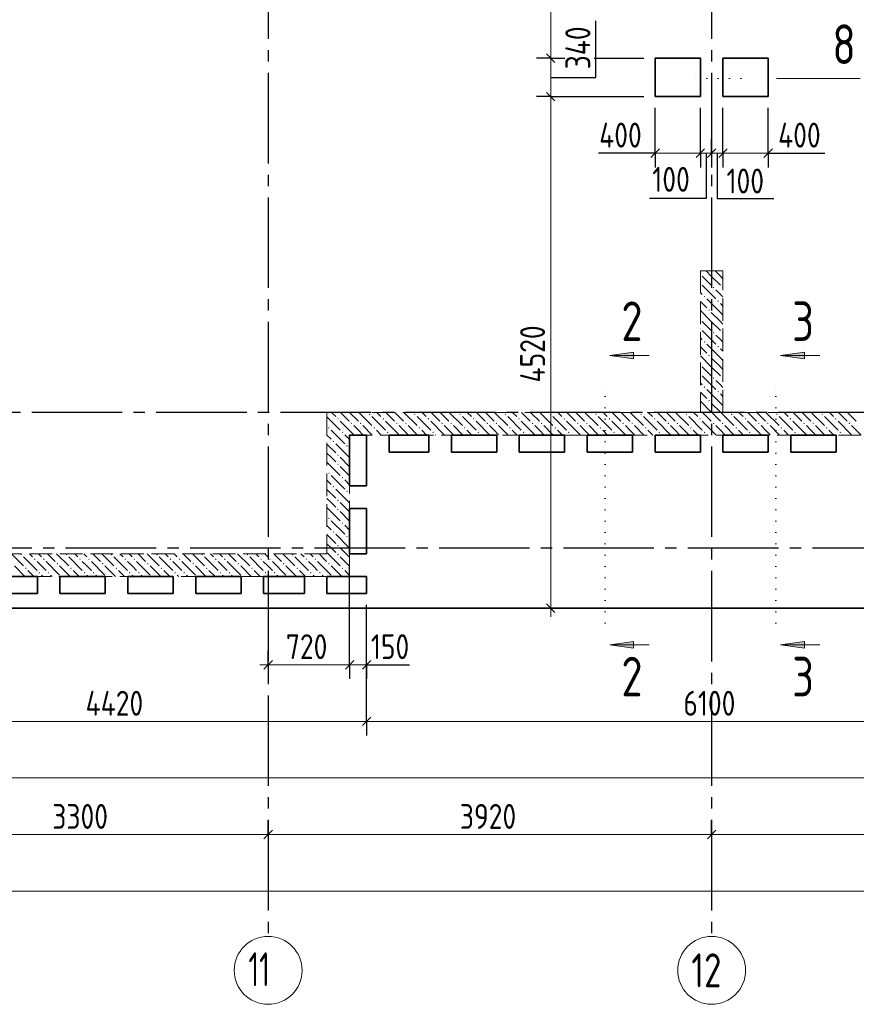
# Model space of a CAD drawing. Header units: millimetres. Extents: x 0 to 61017, y 0 to 42000.
# Tile 4 of 28: x 11604 to 18999, y 16370 to 25070. Entities that reach past the tile are written whole.
import ezdxf

# ---------------------------------------------------------------- set-up
doc = ezdxf.new("R2010")
doc.units = ezdxf.units.MM
for name, pattern in [('______2', [270, 200, -70]), ('______5', [1100, 800, -100, 100, -100]), ('______9', [100, 0, -100])]:
    doc.linetypes.add(name, pattern=pattern)
for name, color, linetype, lineweight in [('Standard', 7, 'Continuous', 25), ('Оси', 40, '______5', 18), ('Размерная выноска', 7, 'Continuous', 13), ('Узлы символ', 7, 'Continuous', 25)]:
    doc.layers.add(name, color=color, linetype=linetype, lineweight=lineweight)
doc.layers.add('ЖБ Перекрытие верхний уровень', color=7, linetype='Continuous', lineweight=25, true_color=0xe0e0ff)
doc.layers.add('ЖБ Стена верхний уровень', color=7, linetype='Continuous', lineweight=25, true_color=0x006e00)
doc.styles.add('GOST 2.304-81', font='txt')
doc.styles.add('ISOCPEUR', font='txt')

msp = doc.modelspace()

# ---------------------------------------------------------------- hatches: boundary and pattern name
at = {"layer": 'ЖБ Стена верхний уровень', "linetype": 'Continuous', "lineweight": 18, "transparency": 33554687}
for points in [[(17620, 22826.6), (17623.4, 22823.1), (17620, 22819.7)], [(17620, 22746.6), (17623.4, 22743.1), (17620, 22739.7)], [(17730.5, 22703.1), (17737, 22709.6), (17743.5, 22703.1), (17737, 22696.6)], [(17810.5, 22703.1), (17816.9, 22709.6), (17820, 22706.6), (17820, 22699.7), (17816.9, 22696.6)], [(17650.5, 22623.1), (17657, 22629.6), (17663.5, 22623.1), (17657, 22616.6)], [(17770.5, 22583.1), (17777, 22589.6), (17783.5, 22583.1), (17777, 22576.6)], [(17690.5, 22503.1), (17697, 22509.6), (17703.4, 22503.1), (17697, 22496.6)], [(17620, 22426.6), (17623.4, 22423.1), (17620, 22419.7)], [(17620, 22346.6), (17623.4, 22343.1), (17620, 22339.7)], [(17730.5, 22303.1), (17737, 22309.6), (17743.5, 22303.1), (17737, 22296.6)], [(17810.5, 22303.1), (17816.9, 22309.6), (17820, 22306.6), (17820, 22299.7), (17816.9, 22296.6)], [(17650.5, 22223.1), (17657, 22229.6), (17663.5, 22223.1), (17657, 22216.6)], [(17770.5, 22183.1), (17777, 22189.6), (17783.5, 22183.1), (17777, 22176.6)], [(17690.5, 22103.1), (17697, 22109.6), (17703.4, 22103.1), (17697, 22096.6)], [(17620, 22026.6), (17623.4, 22023.1), (17620, 22019.7)], [(17620, 21946.6), (17623.4, 21943.1), (17620, 21939.7)], [(17730.5, 21903.1), (17737, 21909.6), (17743.5, 21903.1), (17737, 21896.6)], [(17810.5, 21903.1), (17816.9, 21909.6), (17820, 21906.6), (17820, 21899.7), (17816.9, 21896.6)], [(17650.5, 21823.1), (17657, 21829.6), (17663.5, 21823.1), (17657, 21816.6)], [(17770.5, 21783.1), (17777, 21789.6), (17783.5, 21783.1), (17777, 21776.6)], [(17690.5, 21703.1), (17697, 21709.6), (17703.4, 21703.1), (17697, 21696.6)], [(14690.5, 21583.1), (14697, 21589.6), (14703.4, 21583.1), (14697, 21576.6)], [(15090.5, 21583.1), (15097, 21589.6), (15103.4, 21583.1), (15097, 21576.6)], [(15490.5, 21583.1), (15497, 21589.6), (15503.4, 21583.1), (15497, 21576.6)], [(15890.5, 21583.1), (15897, 21589.6), (15903.4, 21583.1), (15897, 21576.6)], [(16290.5, 21583.1), (16297, 21589.6), (16303.4, 21583.1), (16297, 21576.6)], [(16690.5, 21583.1), (16697, 21589.6), (16703.4, 21583.1), (16697, 21576.6)], [(17090.5, 21583.1), (17097, 21589.6), (17103.4, 21583.1), (17097, 21576.6)], [(17490.5, 21583.1), (17497, 21589.6), (17503.4, 21583.1), (17497, 21576.6)], [(17620, 21626.6), (17623.4, 21623.1), (17620, 21619.7)], [(17890.5, 21583.1), (17897, 21589.6), (17903.4, 21583.1), (17897, 21576.6)], [(18290.5, 21583.1), (18297, 21589.6), (18303.4, 21583.1), (18297, 21576.6)], [(18690.5, 21583.1), (18697, 21589.6), (18703.4, 21583.1), (18697, 21576.6)], [(14410.5, 21543.1), (14416.9, 21549.6), (14423.4, 21543.1), (14416.9, 21536.6)], [(14530.5, 21503.1), (14537, 21509.6), (14543.5, 21503.1), (14537, 21496.6)], [(14610.5, 21503.1), (14616.9, 21509.6), (14623.4, 21503.1), (14616.9, 21496.6)], [(14810.5, 21543.1), (14816.9, 21549.6), (14823.4, 21543.1), (14816.9, 21536.6)], [(14930.5, 21503.1), (14937, 21509.6), (14943.5, 21503.1), (14937, 21496.6)], [(15010.5, 21503.1), (15016.9, 21509.6), (15023.4, 21503.1), (15016.9, 21496.6)], [(15210.5, 21543.1), (15216.9, 21549.6), (15223.4, 21543.1), (15216.9, 21536.6)], [(15330.5, 21503.1), (15337, 21509.6), (15343.5, 21503.1), (15337, 21496.6)], [(15410.5, 21503.1), (15416.9, 21509.6), (15423.4, 21503.1), (15416.9, 21496.6)], [(15610.5, 21543.1), (15616.9, 21549.6), (15623.4, 21543.1), (15616.9, 21536.6)], [(15730.5, 21503.1), (15737, 21509.6), (15743.5, 21503.1), (15737, 21496.6)], [(15810.5, 21503.1), (15816.9, 21509.6), (15823.4, 21503.1), (15816.9, 21496.6)], [(16010.5, 21543.1), (16016.9, 21549.6), (16023.4, 21543.1), (16016.9, 21536.6)], [(16130.5, 21503.1), (16137, 21509.6), (16143.5, 21503.1), (16137, 21496.6)], [(16210.5, 21503.1), (16216.9, 21509.6), (16223.4, 21503.1), (16216.9, 21496.6)], [(16410.5, 21543.1), (16416.9, 21549.6), (16423.4, 21543.1), (16416.9, 21536.6)], [(16530.5, 21503.1), (16537, 21509.6), (16543.5, 21503.1), (16537, 21496.6)], [(16610.5, 21503.1), (16616.9, 21509.6), (16623.4, 21503.1), (16616.9, 21496.6)], [(16810.5, 21543.1), (16816.9, 21549.6), (16823.4, 21543.1), (16816.9, 21536.6)], [(16930.5, 21503.1), (16937, 21509.6), (16943.5, 21503.1), (16937, 21496.6)], [(17010.5, 21503.1), (17016.9, 21509.6), (17023.4, 21503.1), (17016.9, 21496.6)], [(17210.5, 21543.1), (17216.9, 21549.6), (17223.4, 21543.1), (17216.9, 21536.6)], [(17330.5, 21503.1), (17337, 21509.6), (17343.5, 21503.1), (17337, 21496.6)], [(17410.5, 21503.1), (17416.9, 21509.6), (17423.4, 21503.1), (17416.9, 21496.6)], [(17610.5, 21543.1), (17616.9, 21549.6), (17623.4, 21543.1), (17616.9, 21536.6)], [(17730.5, 21503.1), (17737, 21509.6), (17743.5, 21503.1), (17737, 21496.6)], [(17810.5, 21503.1), (17816.9, 21509.6), (17823.4, 21503.1), (17816.9, 21496.6)], [(18010.5, 21543.1), (18016.9, 21549.6), (18023.4, 21543.1), (18016.9, 21536.6)], [(18130.5, 21503.1), (18137, 21509.6), (18143.5, 21503.1), (18137, 21496.6)], [(18210.5, 21503.1), (18216.9, 21509.6), (18223.4, 21503.1), (18216.9, 21496.6)], [(18410.5, 21543.1), (18416.9, 21549.6), (18423.4, 21543.1), (18416.9, 21536.6)], [(18530.5, 21503.1), (18537, 21509.6), (18543.5, 21503.1), (18537, 21496.6)], [(18610.5, 21503.1), (18616.9, 21509.6), (18623.4, 21503.1), (18616.9, 21496.6)], [(18810.5, 21543.1), (18816.9, 21549.6), (18823.4, 21543.1), (18816.9, 21536.6)], [(18930.5, 21503.1), (18937, 21509.6), (18943.5, 21503.1), (18937, 21496.6)], [(14330.5, 21463.1), (14337, 21469.6), (14343.5, 21463.1), (14337, 21456.6)], [(14450.5, 21423.1), (14457, 21429.6), (14463.5, 21423.1), (14457, 21416.6)], [(14730.5, 21463.1), (14737, 21469.6), (14743.5, 21463.1), (14737, 21456.6)], [(14850.5, 21423.1), (14857, 21429.6), (14863.5, 21423.1), (14857, 21416.6)], [(15130.5, 21463.1), (15137, 21469.6), (15143.5, 21463.1), (15137, 21456.6)], [(15250.5, 21423.1), (15257, 21429.6), (15263.5, 21423.1), (15257, 21416.6)], [(15530.5, 21463.1), (15537, 21469.6), (15543.5, 21463.1), (15537, 21456.6)], [(15650.5, 21423.1), (15657, 21429.6), (15663.5, 21423.1), (15657, 21416.6)], [(15930.5, 21463.1), (15937, 21469.6), (15943.5, 21463.1), (15937, 21456.6)], [(16050.5, 21423.1), (16057, 21429.6), (16063.5, 21423.1), (16057, 21416.6)], [(16330.5, 21463.1), (16337, 21469.6), (16343.5, 21463.1), (16337, 21456.6)], [(16450.5, 21423.1), (16457, 21429.6), (16463.5, 21423.1), (16457, 21416.6)], [(16730.5, 21463.1), (16737, 21469.6), (16743.5, 21463.1), (16737, 21456.6)], [(16850.5, 21423.1), (16857, 21429.6), (16863.5, 21423.1), (16857, 21416.6)], [(17130.5, 21463.1), (17137, 21469.6), (17143.5, 21463.1), (17137, 21456.6)], [(17250.5, 21423.1), (17257, 21429.6), (17263.5, 21423.1), (17257, 21416.6)], [(17530.5, 21463.1), (17537, 21469.6), (17543.5, 21463.1), (17537, 21456.6)], [(17650.5, 21423.1), (17657, 21429.6), (17663.5, 21423.1), (17657, 21416.6)], [(17930.5, 21463.1), (17937, 21469.6), (17943.5, 21463.1), (17937, 21456.6)], [(18050.5, 21423.1), (18057, 21429.6), (18063.5, 21423.1), (18057, 21416.6)], [(18330.5, 21463.1), (18337, 21469.6), (18343.5, 21463.1), (18337, 21456.6)], [(18450.5, 21423.1), (18457, 21429.6), (18463.5, 21423.1), (18457, 21416.6)], [(18730.5, 21463.1), (18737, 21469.6), (18743.5, 21463.1), (18737, 21456.6)], [(18850.5, 21423.1), (18857, 21429.6), (18863.5, 21423.1), (18857, 21416.6)], [(14370.5, 21343.1), (14377, 21349.6), (14383.5, 21343.1), (14377, 21336.6)], [(14410.5, 21223.1), (14416.9, 21229.6), (14423.4, 21223.1), (14416.9, 21216.6)], [(14490.5, 21303.1), (14497, 21309.6), (14503.4, 21303.1), (14497, 21296.6)], [(14410.5, 21143.1), (14416.9, 21149.6), (14423.4, 21143.1), (14416.9, 21136.6)], [(14330.5, 21063.1), (14337, 21069.6), (14343.5, 21063.1), (14337, 21056.6)], [(14450.5, 21023.1), (14457, 21029.6), (14463.5, 21023.1), (14457, 21016.6)], [(14370.5, 20943.1), (14377, 20949.6), (14383.5, 20943.1), (14377, 20936.6)], [(14490.5, 20903.1), (14497, 20909.6), (14503.4, 20903.1), (14497, 20896.6)], [(14410.5, 20823.1), (14416.9, 20829.6), (14423.4, 20823.1), (14416.9, 20816.6)], [(14410.5, 20743.1), (14416.9, 20749.6), (14423.4, 20743.1), (14416.9, 20736.6)], [(14330.5, 20663.1), (14337, 20669.6), (14343.5, 20663.1), (14337, 20656.6)], [(14450.5, 20623.1), (14457, 20629.6), (14463.5, 20623.1), (14457, 20616.6)], [(14370.5, 20543.1), (14377, 20549.6), (14383.5, 20543.1), (14377, 20536.6)], [(14490.5, 20503.1), (14497, 20509.6), (14503.4, 20503.1), (14497, 20496.6)], [(14410.5, 20423.1), (14416.9, 20429.6), (14423.4, 20423.1), (14416.9, 20416.6)], [(11610.5, 20343.1), (11616.9, 20349.6), (11623.4, 20343.1), (11616.9, 20336.6)], [(11730.5, 20303.1), (11737, 20309.6), (11743.5, 20303.1), (11737, 20296.6)], [(11810.5, 20303.1), (11816.9, 20309.6), (11823.4, 20303.1), (11816.9, 20296.6)], [(12010.5, 20343.1), (12016.9, 20349.6), (12023.4, 20343.1), (12016.9, 20336.6)], [(12130.5, 20303.1), (12137, 20309.6), (12143.5, 20303.1), (12137, 20296.6)], [(12210.5, 20303.1), (12216.9, 20309.6), (12223.4, 20303.1), (12216.9, 20296.6)], [(12410.5, 20343.1), (12416.9, 20349.6), (12423.4, 20343.1), (12416.9, 20336.6)], [(12530.5, 20303.1), (12537, 20309.6), (12543.5, 20303.1), (12537, 20296.6)], [(12610.5, 20303.1), (12616.9, 20309.6), (12623.4, 20303.1), (12616.9, 20296.6)], [(12810.5, 20343.1), (12816.9, 20349.6), (12823.4, 20343.1), (12816.9, 20336.6)], [(12930.5, 20303.1), (12937, 20309.6), (12943.5, 20303.1), (12937, 20296.6)], [(13010.5, 20303.1), (13016.9, 20309.6), (13023.4, 20303.1), (13016.9, 20296.6)], [(13210.5, 20343.1), (13216.9, 20349.6), (13223.4, 20343.1), (13216.9, 20336.6)], [(13330.5, 20303.1), (13337, 20309.6), (13343.5, 20303.1), (13337, 20296.6)], [(13410.5, 20303.1), (13416.9, 20309.6), (13423.4, 20303.1), (13416.9, 20296.6)], [(13610.5, 20343.1), (13616.9, 20349.6), (13623.4, 20343.1), (13616.9, 20336.6)], [(13730.5, 20303.1), (13737, 20309.6), (13743.5, 20303.1), (13737, 20296.6)], [(13810.5, 20303.1), (13816.9, 20309.6), (13823.4, 20303.1), (13816.9, 20296.6)], [(14010.5, 20343.1), (14016.9, 20349.6), (14023.4, 20343.1), (14016.9, 20336.6)], [(14130.5, 20303.1), (14137, 20309.6), (14143.5, 20303.1), (14137, 20296.6)], [(14210.5, 20303.1), (14216.9, 20309.6), (14223.4, 20303.1), (14216.9, 20296.6)], [(14410.5, 20343.1), (14416.9, 20349.6), (14423.4, 20343.1), (14416.9, 20336.6)], [(11650.5, 20223.1), (11657, 20229.6), (11663.5, 20223.1), (11657, 20216.6)], [(11770.5, 20183.1), (11777, 20189.6), (11783.5, 20183.1), (11777, 20176.6)], [(11850.5, 20183.1), (11857, 20189.6), (11863.5, 20183.1), (11857, 20176.6)], [(11930.5, 20263.1), (11937, 20269.6), (11943.5, 20263.1), (11937, 20256.6)], [(12050.5, 20223.1), (12057, 20229.6), (12063.5, 20223.1), (12057, 20216.6)], [(12170.5, 20183.1), (12177, 20189.6), (12183.5, 20183.1), (12177, 20176.6)], [(12250.5, 20183.1), (12257, 20189.6), (12263.5, 20183.1), (12257, 20176.6)], [(12330.5, 20263.1), (12337, 20269.6), (12343.5, 20263.1), (12337, 20256.6)], [(12450.5, 20223.1), (12457, 20229.6), (12463.5, 20223.1), (12457, 20216.6)], [(12570.5, 20183.1), (12577, 20189.6), (12583.5, 20183.1), (12577, 20176.6)], [(12650.5, 20183.1), (12657, 20189.6), (12663.5, 20183.1), (12657, 20176.6)], [(12730.5, 20263.1), (12737, 20269.6), (12743.5, 20263.1), (12737, 20256.6)], [(12850.5, 20223.1), (12857, 20229.6), (12863.5, 20223.1), (12857, 20216.6)], [(12970.5, 20183.1), (12977, 20189.6), (12983.5, 20183.1), (12977, 20176.6)], [(13050.5, 20183.1), (13057, 20189.6), (13063.5, 20183.1), (13057, 20176.6)], [(13130.5, 20263.1), (13137, 20269.6), (13143.5, 20263.1), (13137, 20256.6)], [(13250.5, 20223.1), (13257, 20229.6), (13263.5, 20223.1), (13257, 20216.6)], [(13370.5, 20183.1), (13377, 20189.6), (13383.5, 20183.1), (13377, 20176.6)], [(13450.5, 20183.1), (13457, 20189.6), (13463.5, 20183.1), (13457, 20176.6)], [(13530.5, 20263.1), (13537, 20269.6), (13543.5, 20263.1), (13537, 20256.6)], [(13650.5, 20223.1), (13657, 20229.6), (13663.5, 20223.1), (13657, 20216.6)], [(13770.5, 20183.1), (13777, 20189.6), (13783.5, 20183.1), (13777, 20176.6)], [(13850.5, 20183.1), (13857, 20189.6), (13863.5, 20183.1), (13857, 20176.6)], [(13930.5, 20263.1), (13937, 20269.6), (13943.5, 20263.1), (13937, 20256.6)], [(14050.5, 20223.1), (14057, 20229.6), (14063.5, 20223.1), (14057, 20216.6)], [(14170.5, 20183.1), (14177, 20189.6), (14183.5, 20183.1), (14177, 20176.6)], [(14250.5, 20183.1), (14257, 20189.6), (14263.5, 20183.1), (14257, 20176.6)], [(14330.5, 20263.1), (14337, 20269.6), (14343.5, 20263.1), (14337, 20256.6)], [(14450.5, 20223.1), (14457, 20229.6), (14463.5, 20223.1), (14457, 20216.6)]]:
    msp.add_hatch(color=7, dxfattribs=at).paths.add_polyline_path(points, flags=16)
at = {"layer": 'Узлы символ', "linetype": 'Continuous', "lineweight": 13, "transparency": 33554687}
for points in [[(17029.6, 22072.2), (16819.6, 22102.2), (17029.6, 22132.2)], [(18539.6, 22072.2), (18329.6, 22102.2), (18539.6, 22132.2)], [(17029.6, 19515.4), (16819.6, 19545.4), (17029.6, 19575.4)], [(18539.6, 19515.4), (18329.6, 19545.4), (18539.6, 19575.4)]]:
    msp.add_hatch(color=7, dxfattribs=at).paths.add_polyline_path(points, flags=16)

# ---------------------------------------------------------------- linework, layer by layer
at = {"layer": 'Standard', "color": 7, "linetype": 'Continuous', "lineweight": 13, "transparency": 33554687}
for p, q in [((16297.2, 27100), (16297.2, 24730)), ((16297.2, 24730), (16297.2, 24390)), ((16297.2, 24390), (16297.2, 19870)), ((17220, 23890), (17145, 23890)), ((17220, 23890), (17620, 23890)), ((17620, 23890), (17720, 23890)), ((17720, 23890), (17820, 23890)), ((17820, 23890), (18220, 23890)), ((18220, 23890), (18295, 23890)), ((16297.2, 19870), (16297.2, 19795)), ((13800, 19370), (13725, 19370)), ((14520, 19370), (13800, 19370)), ((14670, 19370), (14520, 19370)), ((14670, 19370), (14745, 19370)), ((10250, 18870), (14670, 18870)), ((14670, 18870), (20770, 18870)), ((7100, 18370), (49710, 18370)), ((10500, 17870), (13800, 17870)), ((13800, 17870), (17720, 17870)), ((17720, 17870), (21640, 17870)), ((49280, 17370), (7200, 17370))]:
    msp.add_line(p, q, dxfattribs=at)
at = {"layer": 'Standard', "color": 251, "linetype": 'Continuous', "lineweight": -3, "true_color": 0x656565, "transparency": 33554687}
for p, q in [((16297.2, 24730), (16172.2, 24730)), ((16297.2, 24730), (16422.2, 24730)), ((16297.2, 24730), (16395.3, 24730)), ((16680.2, 24730), (17120, 24730)), ((16297.2, 24390), (16172.2, 24390)), ((16297.2, 24390), (16422.2, 24390)), ((16297.2, 24390), (17120, 24390)), ((17220, 23890), (17220, 24015)), ((17620, 23890), (17620, 24015)), ((17720, 23890), (17720, 24015)), ((17820, 23890), (17820, 24015)), ((18220, 23890), (18220, 24015)), ((17220, 23890), (17220, 23765)), ((17620, 23890), (17620, 23765)), ((17720, 23890), (17720, 23765)), ((17720, 23890), (17720, 23890)), ((17820, 23890), (17820, 23765)), ((18220, 23890), (18220, 23765)), ((16297.2, 19870), (16172.2, 19870)), ((16297.2, 19870), (16422.2, 19870)), ((16297.2, 19870), (16297.2, 19870)), ((13800, 19370), (13800, 19495)), ((14520, 19370), (14520, 19495)), ((14670, 19370), (14670, 19495)), ((13800, 19370), (13800, 19245)), ((13800, 19370), (13800, 19370)), ((14520, 19370), (14520, 19245)), ((14670, 19370), (14670, 19245)), ((14670, 18870), (14670, 18995)), ((14670, 18870), (14670, 18745)), ((13800, 17870), (13800, 17995)), ((17720, 17870), (17720, 17995)), ((13800, 17870), (13800, 17745)), ((13800, 17870), (13800, 17417.8)), ((17720, 17870), (17720, 17745)), ((17720, 17870), (17720, 17417.8))]:
    msp.add_line(p, q, dxfattribs=at)
at = {"layer": 'Standard', "color": 7, "linetype": 'Continuous', "lineweight": 25, "transparency": 33554687}
for p, q in [((16259.7, 24767.5), (16334.7, 24692.5)), ((16259.7, 24427.5), (16334.7, 24352.5)), ((17182.5, 23852.5), (17257.5, 23927.5)), ((17582.5, 23852.5), (17657.5, 23927.5)), ((17682.5, 23852.5), (17757.5, 23927.5)), ((17782.5, 23852.5), (17857.5, 23927.5)), ((18182.5, 23852.5), (18257.5, 23927.5)), ((16259.7, 19907.5), (16334.7, 19832.5)), ((13837.5, 19407.5), (13762.5, 19332.5)), ((14557.5, 19407.5), (14482.5, 19332.5)), ((14707.5, 19407.5), (14632.5, 19332.5)), ((14632.5, 18832.5), (14707.5, 18907.5)), ((13762.5, 17832.5), (13837.5, 17907.5)), ((17682.5, 17832.5), (17757.5, 17907.5))]:
    msp.add_line(p, q, dxfattribs=at)
at = {"layer": 'Standard', "color": 251, "linetype": 'Continuous', "lineweight": -3, "true_color": 0x656565, "transparency": 33554687}
for points in [[(17220, 23890), (17220, 23907), (17220, 23907), (17220, 24130.3), (17220, 24130.3), (17220, 24290)], [(17620, 23890), (17620, 23907), (17620, 23907), (17620, 24290)], [(17820, 23890), (17820, 23907), (17820, 23907), (17820, 24290)], [(18220, 23890), (18220, 23907), (18220, 23907), (18220, 24290)], [(14520, 19370), (14520, 19387), (14520, 19387), (14520, 20250)], [(14670, 19370), (14670, 19387), (14670, 19387), (14670, 19900)], [(14670, 18870), (14670, 18887), (14670, 18887), (14670, 18887), (14670, 18887), (14670, 18887), (14670, 18887), (14670, 18887), (14670, 18887), (14670, 18887), (14670, 18887), (14670, 18887), (14670, 18887), (14670, 18887), (14670, 18887), (14670, 19900)]]:
    msp.add_lwpolyline(points, dxfattribs=at)
at = {"layer": 'ЖБ Перекрытие верхний уровень', "color": 7, "linetype": 'Continuous', "lineweight": 35, "transparency": 33554687}
for p, q in [((17620, 24730), (17220, 24730)), ((17220, 24730), (17220, 24390)), ((17620, 24390), (17620, 24730)), ((18220, 24730), (17820, 24730)), ((17820, 24730), (17820, 24390)), ((18220, 24390), (18220, 24730)), ((17220, 24390), (17620, 24390)), ((17820, 24390), (18220, 24390)), ((14520, 21400), (14670, 21400)), ((14520, 20950), (14520, 21400)), ((14670, 21400), (14670, 20950)), ((14870, 21400), (15220, 21400)), ((14870, 21250), (14870, 21400)), ((15220, 21400), (15220, 21250)), ((15420, 21250), (15420, 21400)), ((15420, 21400), (15820, 21400)), ((15820, 21400), (15820, 21250)), ((16020, 21250), (16020, 21400)), ((16020, 21400), (16420, 21400)), ((16420, 21400), (16420, 21250)), ((16620, 21250), (16620, 21400)), ((16620, 21400), (17020, 21400)), ((17020, 21400), (17020, 21250)), ((17220, 21250), (17220, 21400)), ((17220, 21400), (17620, 21400)), ((17620, 21400), (17620, 21250)), ((17820, 21250), (17820, 21400)), ((17820, 21400), (18220, 21400)), ((18220, 21400), (18220, 21250)), ((18420, 21250), (18420, 21400)), ((18420, 21400), (18820, 21400)), ((18820, 21400), (18820, 21250)), ((15220, 21250), (14870, 21250)), ((15820, 21250), (15420, 21250)), ((16420, 21250), (16020, 21250)), ((17020, 21250), (16620, 21250)), ((17620, 21250), (17220, 21250)), ((18220, 21250), (17820, 21250)), ((18820, 21250), (18420, 21250)), ((14670, 20950), (14520, 20950)), ((14520, 20750), (14670, 20750)), ((14520, 20350), (14520, 20750)), ((14670, 20750), (14670, 20350)), ((14670, 20350), (14520, 20350)), ((11360, 20150), (11760, 20150)), ((11760, 20150), (11760, 20000)), ((11960, 20150), (12360, 20150)), ((11960, 20000), (11960, 20150)), ((12360, 20150), (12360, 20000)), ((12560, 20150), (12960, 20150)), ((12560, 20000), (12560, 20150)), ((12960, 20150), (12960, 20000)), ((13160, 20150), (13560, 20150)), ((13160, 20000), (13160, 20150)), ((13560, 20150), (13560, 20000)), ((13760, 20000), (13760, 20150)), ((13760, 20150), (14120, 20150)), ((14120, 20150), (14120, 20000)), ((14320, 20000), (14320, 20150)), ((14320, 20150), (14670, 20150)), ((14670, 20150), (14670, 20000)), ((11760, 20000), (11360, 20000)), ((12360, 20000), (11960, 20000)), ((12960, 20000), (12560, 20000)), ((13560, 20000), (13160, 20000)), ((14120, 20000), (13760, 20000)), ((14670, 20000), (14320, 20000)), ((7100, 19870), (28240, 19870))]:
    msp.add_line(p, q, dxfattribs=at)
at = {"layer": 'ЖБ Стена верхний уровень', "color": 251, "linetype": '______2', "lineweight": 13, "true_color": 0x656565, "transparency": 33554687}
for p, q in [((17820, 22850), (17620, 22850)), ((17620, 22850), (17620, 21600)), ((17820, 21600), (17820, 22850)), ((14520, 21600), (14320, 21600)), ((14320, 21600), (14320, 20350)), ((17620, 21600), (14520, 21600)), ((21120, 21600), (17820, 21600)), ((14520, 20350), (14520, 21400)), ((14520, 21400), (20920, 21400)), ((14320, 20350), (10600, 20350)), ((14520, 20150), (14520, 20350)), ((10600, 20150), (14520, 20150))]:
    msp.add_line(p, q, dxfattribs=at)
at = {"layer": 'ЖБ Стена верхний уровень', "color": 9, "linetype": 'Continuous', "lineweight": 18, "true_color": 0xc7c7c7, "transparency": 33554687}
for p, q in [((17637, 22803.1), (17716.9, 22723.1)), ((17716.9, 22803.1), (17670.1, 22850)), ((17716.9, 22803.1), (17797, 22723.1)), ((17750.1, 22850), (17797, 22803.1)), ((17797, 22803.1), (17820, 22780.1)), ((17637, 22723.1), (17757, 22603.1)), ((17620, 22660.1), (17637, 22643.1)), ((17797, 22643.1), (17757, 22683.1)), ((17820, 22620.1), (17797, 22643.1)), ((17620, 22580.1), (17677, 22523.1)), ((17797, 22483.1), (17677, 22603.1)), ((17797, 22563.1), (17820, 22540.1)), ((17716.9, 22403.1), (17620, 22500.1)), ((17716.9, 22483.1), (17797, 22403.1)), ((17797, 22483.1), (17820, 22460.1)), ((17637, 22403.1), (17716.9, 22323.1)), ((17716.9, 22403.1), (17797, 22323.1)), ((17797, 22403.1), (17820, 22380.1)), ((17637, 22323.1), (17757, 22203.1)), ((17797, 22243.1), (17757, 22283.1)), ((17620, 22260.1), (17637, 22243.1)), ((17797, 22083.1), (17677, 22203.1)), ((17820, 22220.1), (17797, 22243.1)), ((17620, 22180.1), (17677, 22123.1)), ((17716.9, 22003.1), (17620, 22100.1)), ((17797, 22163.1), (17820, 22140.1)), ((17716.9, 22083.1), (17797, 22003.1)), ((17797, 22083.1), (17820, 22060.1)), ((17637, 22003.1), (17716.9, 21923.1)), ((17716.9, 22003.1), (17797, 21923.1)), ((17797, 22003.1), (17820, 21980.1)), ((17620, 21860.1), (17637, 21843.1)), ((17637, 21923.1), (17757, 21803.1)), ((17797, 21843.1), (17757, 21883.1)), ((17820, 21820.1), (17797, 21843.1)), ((17620, 21780.1), (17677, 21723.1)), ((17797, 21683.1), (17677, 21803.1)), ((17797, 21763.1), (17820, 21740.1)), ((17716.9, 21603.1), (17620, 21700.1)), ((17716.9, 21683.1), (17797, 21603.1)), ((17797, 21683.1), (17820, 21660.1)), ((14397, 21563.1), (14360.1, 21600)), ((14440.1, 21600), (14516.9, 21523.1)), ((14520.1, 21600), (14597, 21523.1)), ((14600.1, 21600), (14716.9, 21483.1)), ((14797, 21563.1), (14760.1, 21600)), ((14840.1, 21600), (14916.9, 21523.1)), ((14920.1, 21600), (14997, 21523.1)), ((15000.1, 21600), (15116.9, 21483.1)), ((15197, 21563.1), (15160.1, 21600)), ((15240.1, 21600), (15316.9, 21523.1)), ((15320.1, 21600), (15397, 21523.1)), ((15400.1, 21600), (15516.9, 21483.1)), ((15597, 21563.1), (15560.1, 21600)), ((15640.1, 21600), (15716.9, 21523.1)), ((15720.1, 21600), (15797, 21523.1)), ((15800.1, 21600), (15916.9, 21483.1)), ((15997, 21563.1), (15960.1, 21600)), ((16040.1, 21600), (16116.9, 21523.1)), ((16120.1, 21600), (16197, 21523.1)), ((16200.1, 21600), (16316.9, 21483.1)), ((16397, 21563.1), (16360.1, 21600)), ((16440.1, 21600), (16516.9, 21523.1)), ((16520.1, 21600), (16597, 21523.1)), ((16600.1, 21600), (16716.9, 21483.1)), ((16797, 21563.1), (16760.1, 21600)), ((16840.1, 21600), (16916.9, 21523.1)), ((16920.1, 21600), (16997, 21523.1)), ((17000.1, 21600), (17116.9, 21483.1)), ((17197, 21563.1), (17160.1, 21600)), ((17240.1, 21600), (17316.9, 21523.1)), ((17320.1, 21600), (17397, 21523.1)), ((17400.1, 21600), (17516.9, 21483.1)), ((17597, 21563.1), (17560.1, 21600)), ((17637, 21603.1), (17640.1, 21600)), ((17640.1, 21600), (17716.9, 21523.1)), ((17716.9, 21603.1), (17720.1, 21600)), ((17720.1, 21600), (17797, 21523.1)), ((17797, 21603.1), (17800.1, 21600)), ((17800.1, 21600), (17916.9, 21483.1)), ((17997, 21563.1), (17960.1, 21600)), ((18040.1, 21600), (18116.9, 21523.1)), ((18120.1, 21600), (18197, 21523.1)), ((18200.1, 21600), (18316.9, 21483.1)), ((18397, 21563.1), (18360.1, 21600)), ((18440.1, 21600), (18516.9, 21523.1)), ((18520.1, 21600), (18597, 21523.1)), ((18600.1, 21600), (18716.9, 21483.1)), ((18797, 21563.1), (18760.1, 21600)), ((18840.1, 21600), (18916.9, 21523.1)), ((18920.1, 21600), (18997, 21523.1)), ((14320, 21560.1), (14437, 21443.1)), ((14437, 21523.1), (14520, 21440.1)), ((14716.9, 21563.1), (14837, 21443.1)), ((14837, 21523.1), (14957, 21403.1)), ((15116.9, 21563.1), (15237, 21443.1)), ((15237, 21523.1), (15357, 21403.1)), ((15516.9, 21563.1), (15637, 21443.1)), ((15637, 21523.1), (15757, 21403.1)), ((15916.9, 21563.1), (16037, 21443.1)), ((16037, 21523.1), (16157, 21403.1)), ((16316.9, 21563.1), (16437, 21443.1)), ((16437, 21523.1), (16557, 21403.1)), ((16716.9, 21563.1), (16837, 21443.1)), ((16837, 21523.1), (16957, 21403.1)), ((17116.9, 21563.1), (17237, 21443.1)), ((17237, 21523.1), (17357, 21403.1)), ((17516.9, 21563.1), (17637, 21443.1)), ((17637, 21523.1), (17757, 21403.1)), ((17916.9, 21563.1), (18037, 21443.1)), ((18037, 21523.1), (18157, 21403.1)), ((18316.9, 21563.1), (18437, 21443.1)), ((18437, 21523.1), (18557, 21403.1)), ((18716.9, 21563.1), (18837, 21443.1)), ((18837, 21523.1), (18957, 21403.1)), ((14357, 21443.1), (14477, 21323.1)), ((14520, 21360.1), (14477, 21403.1)), ((14520, 21440.1), (14557, 21403.1)), ((14597, 21443.1), (14557, 21483.1)), ((14637, 21403.1), (14597, 21443.1)), ((14637, 21483.1), (14720.1, 21400)), ((14757, 21443.1), (14800.1, 21400)), ((14880.1, 21400), (14877, 21403.1)), ((14997, 21443.1), (14957, 21483.1)), ((15037, 21403.1), (14997, 21443.1)), ((15037, 21483.1), (15120.1, 21400)), ((15157, 21443.1), (15200.1, 21400)), ((15280.1, 21400), (15277, 21403.1)), ((15397, 21443.1), (15357, 21483.1)), ((15437, 21403.1), (15397, 21443.1)), ((15437, 21483.1), (15520.1, 21400)), ((15557, 21443.1), (15600.1, 21400)), ((15680.1, 21400), (15677, 21403.1)), ((15797, 21443.1), (15757, 21483.1)), ((15837, 21403.1), (15797, 21443.1)), ((15837, 21483.1), (15920.1, 21400)), ((15957, 21443.1), (16000.1, 21400)), ((16080.1, 21400), (16077, 21403.1)), ((16197, 21443.1), (16157, 21483.1)), ((16237, 21403.1), (16197, 21443.1)), ((16237, 21483.1), (16320.1, 21400)), ((16357, 21443.1), (16400.1, 21400)), ((16480.1, 21400), (16477, 21403.1)), ((16597, 21443.1), (16557, 21483.1)), ((16637, 21403.1), (16597, 21443.1)), ((16637, 21483.1), (16720.1, 21400)), ((16757, 21443.1), (16800.1, 21400)), ((16880.1, 21400), (16877, 21403.1)), ((16997, 21443.1), (16957, 21483.1)), ((17037, 21403.1), (16997, 21443.1)), ((17037, 21483.1), (17120.1, 21400)), ((17157, 21443.1), (17200.1, 21400)), ((17280.1, 21400), (17277, 21403.1)), ((17397, 21443.1), (17357, 21483.1)), ((17437, 21403.1), (17397, 21443.1)), ((17437, 21483.1), (17520.1, 21400)), ((17557, 21443.1), (17600.1, 21400)), ((17680.1, 21400), (17677, 21403.1)), ((17797, 21443.1), (17757, 21483.1)), ((17837, 21403.1), (17797, 21443.1)), ((17837, 21483.1), (17920.1, 21400)), ((17957, 21443.1), (18000.1, 21400)), ((18080.1, 21400), (18077, 21403.1)), ((18197, 21443.1), (18157, 21483.1)), ((18237, 21403.1), (18197, 21443.1)), ((18237, 21483.1), (18320.1, 21400)), ((18357, 21443.1), (18400.1, 21400)), ((18480.1, 21400), (18477, 21403.1)), ((18597, 21443.1), (18557, 21483.1)), ((18637, 21403.1), (18597, 21443.1)), ((18637, 21483.1), (18720.1, 21400)), ((18757, 21443.1), (18800.1, 21400)), ((18880.1, 21400), (18877, 21403.1)), ((18997, 21443.1), (18957, 21483.1)), ((19037, 21403.1), (18997, 21443.1)), ((14320, 21400.1), (14357, 21363.1)), ((14320, 21320.1), (14397, 21243.1)), ((14516.9, 21203.1), (14397, 21323.1)), ((14357, 21203.1), (14320, 21240.1)), ((14516.9, 21283.1), (14520, 21280.1)), ((14320, 21160.1), (14437, 21043.1)), ((14397, 21163.1), (14357, 21203.1)), ((14437, 21203.1), (14516.9, 21123.1)), ((14516.9, 21203.1), (14520, 21200.1)), ((14437, 21123.1), (14520, 21040.1)), ((14320, 21000.1), (14357, 20963.1)), ((14357, 21043.1), (14477, 20923.1)), ((14520, 20960.1), (14477, 21003.1)), ((14320, 20920.1), (14397, 20843.1)), ((14516.9, 20803.1), (14397, 20923.1)), ((14516.9, 20883.1), (14520, 20880.1)), ((14357, 20803.1), (14320, 20840.1)), ((14397, 20763.1), (14357, 20803.1)), ((14437, 20803.1), (14516.9, 20723.1)), ((14516.9, 20803.1), (14520, 20800.1)), ((14320, 20760.1), (14437, 20643.1)), ((14437, 20723.1), (14520, 20640.1)), ((14357, 20643.1), (14477, 20523.1)), ((14320, 20600.1), (14357, 20563.1)), ((14520, 20560.1), (14477, 20603.1)), ((14320, 20520.1), (14397, 20443.1)), ((14516.9, 20403.1), (14397, 20523.1)), ((14516.9, 20483.1), (14520, 20480.1)), ((14357, 20403.1), (14320, 20440.1)), ((14320, 20360.1), (14330.1, 20350)), ((14397, 20363.1), (14357, 20403.1)), ((14437, 20403.1), (14490.1, 20350)), ((14516.9, 20403.1), (14520, 20400.1)), ((11530.1, 20350), (11637, 20243.1)), ((11637, 20323.1), (11757, 20203.1)), ((11690.1, 20350), (11716.9, 20323.1)), ((11797, 20243.1), (11757, 20283.1)), ((11770.1, 20350), (11797, 20323.1)), ((11837, 20283.1), (11957, 20163.1)), ((11850.1, 20350), (11916.9, 20283.1)), ((11930.1, 20350), (12037, 20243.1)), ((12037, 20323.1), (12157, 20203.1)), ((12090.1, 20350), (12116.9, 20323.1)), ((12197, 20243.1), (12157, 20283.1)), ((12170.1, 20350), (12197, 20323.1)), ((12237, 20283.1), (12357, 20163.1)), ((12250.1, 20350), (12316.9, 20283.1)), ((12330.1, 20350), (12437, 20243.1)), ((12437, 20323.1), (12557, 20203.1)), ((12490.1, 20350), (12516.9, 20323.1)), ((12597, 20243.1), (12557, 20283.1)), ((12570.1, 20350), (12597, 20323.1)), ((12637, 20283.1), (12757, 20163.1)), ((12650.1, 20350), (12716.9, 20283.1)), ((12730.1, 20350), (12837, 20243.1)), ((12837, 20323.1), (12957, 20203.1)), ((12890.1, 20350), (12916.9, 20323.1)), ((12997, 20243.1), (12957, 20283.1)), ((12970.1, 20350), (12997, 20323.1)), ((13037, 20283.1), (13157, 20163.1)), ((13050.1, 20350), (13116.9, 20283.1)), ((13130.1, 20350), (13237, 20243.1)), ((13237, 20323.1), (13357, 20203.1)), ((13290.1, 20350), (13316.9, 20323.1)), ((13397, 20243.1), (13357, 20283.1)), ((13370.1, 20350), (13397, 20323.1)), ((13437, 20283.1), (13557, 20163.1)), ((13450.1, 20350), (13516.9, 20283.1)), ((13530.1, 20350), (13637, 20243.1)), ((13637, 20323.1), (13757, 20203.1)), ((13690.1, 20350), (13716.9, 20323.1)), ((13797, 20243.1), (13757, 20283.1)), ((13770.1, 20350), (13797, 20323.1)), ((13837, 20283.1), (13957, 20163.1)), ((13850.1, 20350), (13916.9, 20283.1)), ((13930.1, 20350), (14037, 20243.1)), ((14037, 20323.1), (14157, 20203.1)), ((14090.1, 20350), (14116.9, 20323.1)), ((14197, 20243.1), (14157, 20283.1)), ((14170.1, 20350), (14197, 20323.1)), ((14237, 20283.1), (14357, 20163.1)), ((14250.1, 20350), (14316.9, 20283.1)), ((14330.1, 20350), (14437, 20243.1)), ((14437, 20323.1), (14520, 20240.1)), ((14490.1, 20350), (14516.9, 20323.1)), ((11557, 20243.1), (11650.1, 20150)), ((11730.1, 20150), (11677, 20203.1)), ((11837, 20203.1), (11797, 20243.1)), ((11957, 20243.1), (12050.1, 20150)), ((12130.1, 20150), (12077, 20203.1)), ((12237, 20203.1), (12197, 20243.1)), ((12357, 20243.1), (12450.1, 20150)), ((12530.1, 20150), (12477, 20203.1)), ((12637, 20203.1), (12597, 20243.1)), ((12757, 20243.1), (12850.1, 20150)), ((12930.1, 20150), (12877, 20203.1)), ((13037, 20203.1), (12997, 20243.1)), ((13157, 20243.1), (13250.1, 20150)), ((13330.1, 20150), (13277, 20203.1)), ((13437, 20203.1), (13397, 20243.1)), ((13557, 20243.1), (13650.1, 20150)), ((13730.1, 20150), (13677, 20203.1)), ((13837, 20203.1), (13797, 20243.1)), ((13957, 20243.1), (14050.1, 20150)), ((14130.1, 20150), (14077, 20203.1)), ((14237, 20203.1), (14197, 20243.1)), ((14357, 20243.1), (14450.1, 20150)), ((14520, 20160.1), (14477, 20203.1)), ((11797, 20163.1), (11810.1, 20150)), ((11877, 20163.1), (11890.1, 20150)), ((12197, 20163.1), (12210.1, 20150)), ((12277, 20163.1), (12290.1, 20150)), ((12597, 20163.1), (12610.1, 20150)), ((12677, 20163.1), (12690.1, 20150)), ((12997, 20163.1), (13010.1, 20150)), ((13077, 20163.1), (13090.1, 20150)), ((13397, 20163.1), (13410.1, 20150)), ((13477, 20163.1), (13490.1, 20150)), ((13797, 20163.1), (13810.1, 20150)), ((13877, 20163.1), (13890.1, 20150)), ((14197, 20163.1), (14210.1, 20150)), ((14277, 20163.1), (14290.1, 20150))]:
    msp.add_line(p, q, dxfattribs=at)
at = {"layer": 'Оси', "color": 8, "linetype": '______5', "lineweight": -3, "transparency": 33554687}
for p, q in [((13800, 38900), (13800, 16970)), ((17720, 38900), (17720, 16970)), ((49910, 21600), (4600, 21600)), ((50210, 20400), (4600, 20400))]:
    msp.add_line(p, q, dxfattribs=at)
at = {"layer": 'Оси', "color": 7, "linetype": 'Continuous', "lineweight": 13, "transparency": 33554687}
for centre in [(13800, 16670), (17720, 16670)]:
    msp.add_circle(centre, 300, dxfattribs=at)
at = {"layer": 'Размерная выноска', "color": 7, "linetype": 'Continuous', "lineweight": 25, "transparency": 33554687}
for p, q in [((17220, 23890), (16720, 23890)), ((18220, 23890), (18720, 23890)), ((14670, 19370), (15050, 19370))]:
    msp.add_line(p, q, dxfattribs=at)
for points in [[(16297.2, 24560), (16697.2, 24560), (16697.2, 25060)], [(17670, 23890), (17670, 23490), (17170, 23490)], [(17770, 23890), (17770, 23490), (18270, 23490)]]:
    msp.add_lwpolyline(points, dxfattribs=at)
at = {"layer": 'Узлы символ', "color": 7, "linetype": '______9', "lineweight": 13, "transparency": 33554687}
for p, q in [((17978.7, 24549.8), (17551.3, 24549.8)), ((16777.8, 19738.7), (16777.8, 21879.2)), ((18287.8, 19738.7), (18287.8, 21879.2))]:
    msp.add_line(p, q, dxfattribs=at)
at = {"layer": 'Узлы символ', "color": 7, "linetype": 'Continuous', "lineweight": 13, "transparency": 33554687}
for p, q in [((18293.5, 24549.8), (19032, 24549.8)), ((16819.6, 22102.2), (17029.6, 22132.2)), ((16819.6, 22102.2), (17167.1, 22102.2)), ((16819.6, 22102.2), (16819.6, 22102.2)), ((16819.6, 22102.2), (16819.6, 22102.2)), ((16819.6, 22102.2), (16819.6, 22102.2)), ((17029.6, 22072.2), (16819.6, 22102.2)), ((17029.6, 22132.2), (17029.6, 22072.2)), ((17029.6, 22102.2), (17044.6, 22102.2)), ((18329.6, 22102.2), (18539.6, 22132.2)), ((18329.6, 22102.2), (18677.1, 22102.2)), ((18329.6, 22102.2), (18329.6, 22102.2)), ((18329.6, 22102.2), (18329.6, 22102.2)), ((18329.6, 22102.2), (18329.6, 22102.2)), ((18539.6, 22072.2), (18329.6, 22102.2)), ((18539.6, 22132.2), (18539.6, 22072.2)), ((18539.6, 22102.2), (18554.6, 22102.2)), ((16819.6, 19545.4), (17029.6, 19575.4)), ((17029.6, 19575.4), (17029.6, 19515.4)), ((18329.6, 19545.4), (18539.6, 19575.4)), ((18539.6, 19575.4), (18539.6, 19515.4)), ((16819.6, 19545.4), (17167.1, 19545.4)), ((16819.6, 19545.4), (16819.6, 19545.4)), ((16819.6, 19545.4), (16819.6, 19545.4)), ((16819.6, 19545.4), (16819.6, 19545.4)), ((17029.6, 19515.4), (16819.6, 19545.4)), ((17029.6, 19545.4), (17044.6, 19545.4)), ((18329.6, 19545.4), (18677.1, 19545.4)), ((18329.6, 19545.4), (18329.6, 19545.4)), ((18329.6, 19545.4), (18329.6, 19545.4)), ((18329.6, 19545.4), (18329.6, 19545.4)), ((18539.6, 19515.4), (18329.6, 19545.4)), ((18539.6, 19545.4), (18554.6, 19545.4))]:
    msp.add_line(p, q, dxfattribs=at)

# ---------------------------------------------------------------- texts
at = {"layer": 'Standard', "color": 7, "linetype": 'Continuous', "lineweight": 25, "transparency": 33554687, "char_height": 220, "attachment_point": 7, "rotation": 90, "style": 'GOST 2.304-81'}
for s, insert, width in [('340', (16647.2, 24631.5), 516.396), ('4520', (16247.2, 21864.2), 657.046)]:
    msp.add_mtext(s, dxfattribs=dict(at, insert=insert, width=width))
at = {"layer": 'Standard', "color": 7, "linetype": 'Continuous', "lineweight": 25, "transparency": 33554687, "char_height": 220, "attachment_point": 7, "style": 'GOST 2.304-81'}
for s, insert, width in [('400', (16725.9, 23940), 531.973), ('400', (18307.5, 23940), 531.967), ('100', (17195.2, 23549), 485.079), ('100', (17851.3, 23534.6), 485.073), ('720', (13956.7, 19420), 531.973), ('150', (14707.5, 19420), 469.509), ('4420', (12186.3, 18920), 672.616), ('6100', (17469.8, 18920), 625.735), ('3300', (11892, 17920), 641.476), ('3920', (15494.2, 17920), 657.046)]:
    msp.add_mtext(s, dxfattribs=dict(at, insert=insert, width=width))
at = {"layer": 'Оси', "color": 7, "linetype": 'Continuous', "lineweight": 25, "transparency": 33554687, "char_height": 300, "attachment_point": 7, "style": 'ISOCPEUR'}
for s, insert, width in [('\\W0.63;11', (13626, 16530), 393.75), ('\\W0.75;12', (17540, 16520), 472.289)]:
    msp.add_mtext(s, dxfattribs=dict(at, insert=insert, width=width))
at = {"layer": 'Узлы символ', "color": 7, "linetype": 'Continuous', "lineweight": 35, "transparency": 33554687, "char_height": 350, "width": 380.8, "attachment_point": 7, "style": 'ISOCPEUR'}
for s, insert in [('\\W0.78;8', (18787, 24678.1)), ('\\W0.78;2', (16922.1, 22230.5)), ('\\W0.78;3', (18432.1, 22230.5)), ('\\W0.78;2', (16922.1, 19090.4)), ('\\W0.78;3', (18432.1, 19090.4))]:
    msp.add_mtext(s, dxfattribs=dict(at, insert=insert))

doc.saveas('drawing.dxf')
